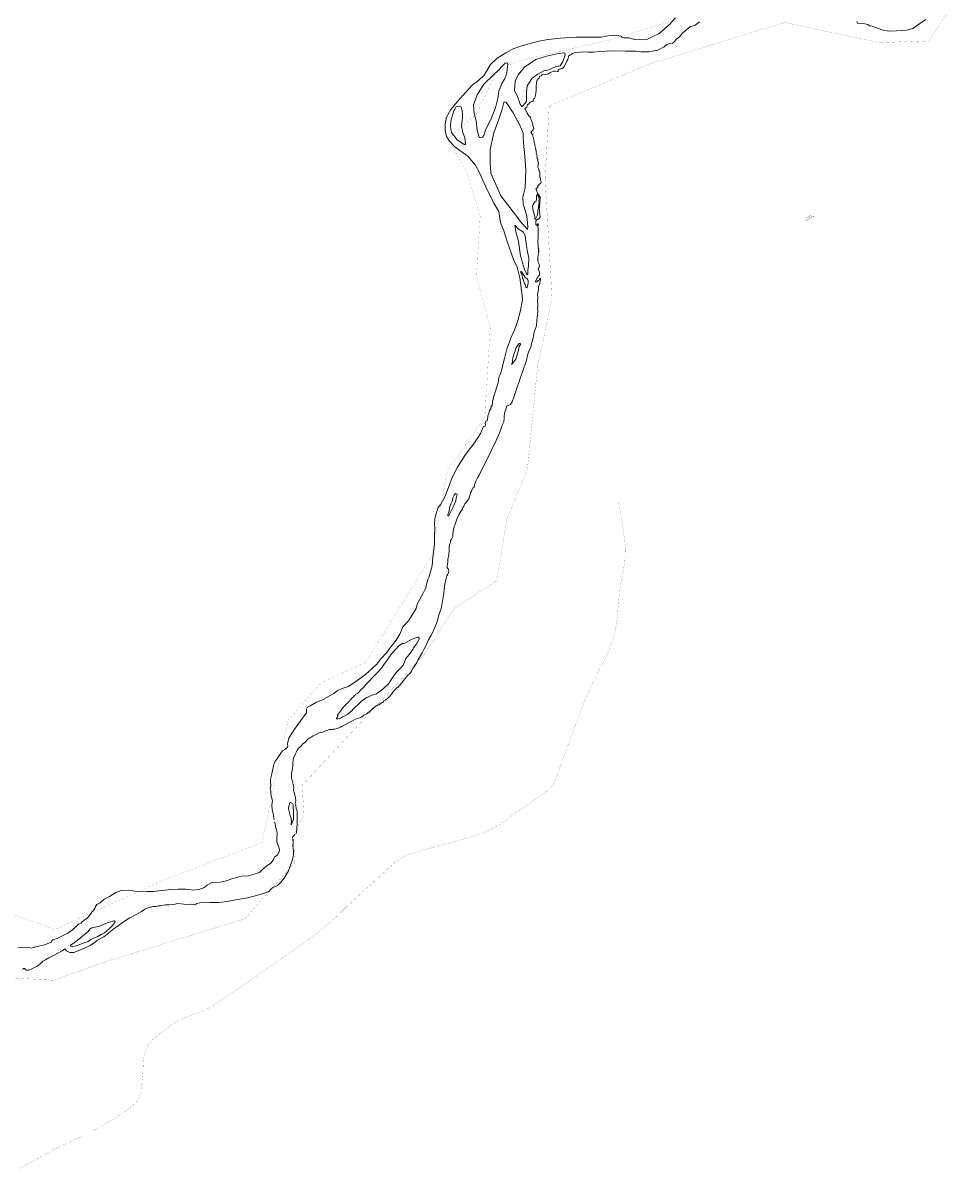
# Model space of a CAD drawing. Header units: metres. Extents: x 347609 to 404409, y 8547781 to 8605413.
# Tile 16 of 40: x 372470 to 374301, y 8560168 to 8562419. Entities that reach past the tile are written whole.
import ezdxf

# ---------------------------------------------------------------- set-up
doc = ezdxf.new("R2010")
doc.units = ezdxf.units.M
doc.layers.add('01. RIO', color=7, linetype='Continuous', lineweight=5, true_color=0x2776bb)
doc.layers.add('PREDIOS INSCRITOS EN LA BASE GRAFICA REGISTRAL (HUAURA) NOMBRE', color=7, linetype='Continuous', true_color=0xfffff0)
doc.layers.add('Red vial nacional', color=242, linetype='Continuous', lineweight=40)
doc.styles.add('ROMANS-SP', font='romans.shx', dxfattribs={"width": 0.75})

# ---------------------------------------------------------------- blocks, each defined once
blk = doc.blocks.new('REIORORI')
at = {"layer": '01. RIO', "color": 152, "lineweight": 15, "true_color": 0x2776bb, "flags": 128}
for points in [[(372963.4, 8560853.9), (372962.6, 8560857.7), (372962.1, 8560862.7), (372961.4, 8560866.8), (372960.5, 8560871.3), (372959.8, 8560875.2), (372959.2, 8560882), (372959.5, 8560887.9), (372960.2, 8560891.6), (372959, 8560896.5), (372957.3, 8560900.5), (372957.1, 8560906.3), (372956.8, 8560911.1), (372955.9, 8560914.1), (372956.9, 8560920.5), (372956.3, 8560929.2), (372956.3, 8560934.2), (372958.2, 8560941.8), (372960.2, 8560950.9), (372961.3, 8560956.6), (372963.4, 8560964.5), (372965.6, 8560969.4), (372968.9, 8560973.1), (372971.8, 8560978.3), (372976.4, 8560985.1), (372979.6, 8560989.7), (372984.5, 8560992), (372989.8, 8560997), (372990.4, 8560999.1), (372989.9, 8561003.2), (372992.6, 8561014.3), (372999.6, 8561026.3), (373008.8, 8561039.3), (373015.6, 8561048.8), (373024.4, 8561060.9), (373026.7, 8561064), (373026.7, 8561066.7), (373027.2, 8561071.4), (373029, 8561075.3), (373033.9, 8561078.2), (373046.4, 8561084.9), (373058.5, 8561090), (373069.2, 8561095.6), (373080.4, 8561102), (373088.1, 8561107.9), (373099.3, 8561112.4), (373109.7, 8561115.9), (373123.8, 8561126), (373143.2, 8561139.7), (373157.6, 8561152.7), (373165, 8561159.5), (373173.1, 8561170.1), (373185.1, 8561182.8), (373188.6, 8561188.5), (373202.9, 8561206.9), (373210.3, 8561219), (373216.3, 8561233.3), (373227.3, 8561244.9), (373235.3, 8561257.5), (373242.4, 8561269.3), (373244.1, 8561277.8), (373249.6, 8561287.7), (373256.2, 8561299.5), (373260.9, 8561308.4), (373265.5, 8561326), (373267.2, 8561330.1), (373268.8, 8561334.5), (373274.1, 8561353.2), (373275.4, 8561370.2), (373278.2, 8561395), (373278.7, 8561413.2), (373279.3, 8561426.5), (373278.7, 8561435.5), (373279.3, 8561444.3), (373281.9, 8561455.5), (373285.6, 8561467.2), (373290.7, 8561474.3), (373298.1, 8561487), (373302.1, 8561496.4), (373313, 8561526.2), (373323.3, 8561546.9), (373339.3, 8561571.5), (373356.9, 8561594.3), (373368.7, 8561612.6), (373374.9, 8561626.7), (373377.8, 8561627.3), (373378.3, 8561630), (373378.1, 8561633.3), (373379.5, 8561637.1), (373381.8, 8561637.6), (373382.6, 8561641.6), (373383, 8561645), (373383.1, 8561647.8), (373384.9, 8561651.9), (373386.6, 8561657.8), (373388.8, 8561661.4), (373389.2, 8561665.2), (373391.4, 8561668.1), (373392.3, 8561672.1), (373392.1, 8561676.3), (373393.5, 8561679.9), (373394.2, 8561684.5), (373396.4, 8561690.4), (373398, 8561696.1), (373400.7, 8561704.3), (373403.1, 8561711.1), (373404.2, 8561715.6), (373404.2, 8561719), (373405.4, 8561724.5), (373407.8, 8561730), (373409.9, 8561736.4), (373412.1, 8561745.2), (373415.7, 8561759.9), (373420.7, 8561778.8), (373429.3, 8561802.3), (373434.9, 8561814.7), (373438, 8561822.9), (373442.3, 8561834.7), (373446.6, 8561851.9), (373451.4, 8561875.5), (373450.4, 8561884.2), (373445.9, 8561918.5), (373440.9, 8561939.5), (373433.8, 8561954.5), (373421.1, 8561989.8), (373414.5, 8562010.6), (373408.3, 8562027.6), (373404.9, 8562049.1), (373395.2, 8562065.1), (373379.2, 8562097.6), (373366.8, 8562125), (373358.3, 8562140.5), (373343.9, 8562157.8), (373319.1, 8562175.5), (373307.8, 8562187.1), (373302, 8562195.9), (373299.5, 8562208.3), (373299.2, 8562220.9), (373302.3, 8562233.9), (373310.8, 8562249.3), (373323.2, 8562264), (373340.3, 8562283.9), (373352.2, 8562297.1), (373365.1, 8562305.9), (373375.6, 8562315.8), (373381.1, 8562325), (373388.7, 8562337.6), (373401.3, 8562350.1), (373418.4, 8562360.3), (373433.1, 8562368.6), (373450.2, 8562374.5), (373483.1, 8562383.4), (373501.4, 8562386.6), (373525, 8562389.2), (373556.6, 8562391.1), (373593.6, 8562391.6), (373605.6, 8562391.4), (373618.9, 8562393.8), (373631.8, 8562395), (373645.3, 8562393.3), (373647, 8562390.9), (373650.1, 8562389.7), (373660, 8562389.9), (373671.7, 8562386.9), (373685.2, 8562386.2), (373695.6, 8562386.9), (373706.2, 8562391.8), (373719.7, 8562398.2), (373739.5, 8562415.8), (373752, 8562429.3)], [(373006.8, 8560827.2), (373007.6, 8560829.4), (373008, 8560836.5), (373008.8, 8560847.7), (373009, 8560857.1), (373009, 8560864.6), (373008.8, 8560871), (373006.7, 8560876.1), (373006.3, 8560881.6), (373006.3, 8560883.6), (373004.8, 8560886.4), (373005.8, 8560891.5), (373005.4, 8560897.5), (373003.5, 8560906), (373001.5, 8560912.2), (373001.9, 8560918.3), (373000.4, 8560926.1), (372998.7, 8560931.5), (372997.8, 8560936.3), (372997.8, 8560945.2), (372999.3, 8560954.5), (373000.2, 8560960.5), (372999.9, 8560967.3), (373001.3, 8560975), (373005.5, 8560983.5), (373007.2, 8560987.7), (373008.6, 8560991.1), (373011.6, 8560994.5), (373016.1, 8560998.2), (373019.4, 8561002.6), (373023.6, 8561005.9), (373025.6, 8561007.9), (373029.7, 8561012.4), (373033.5, 8561015.3), (373036.4, 8561016.2), (373040, 8561019.2), (373046.2, 8561021.7), (373051.8, 8561024.7), (373055.1, 8561025.6), (373059.2, 8561026), (373063, 8561028.1), (373066.4, 8561029.2), (373068.7, 8561030.1), (373070.1, 8561031), (373072.6, 8561031.4), (373075.4, 8561031.2), (373077.5, 8561031.5), (373079.7, 8561032.1), (373082.6, 8561032.3), (373085.2, 8561032.9), (373093.5, 8561035.9), (373095.9, 8561037.5), (373099.6, 8561039.4), (373107.4, 8561043.5), (373113.7, 8561046.8), (373118.6, 8561049.2), (373123.4, 8561051.5), (373127.7, 8561052.8), (373131.2, 8561054.3), (373136, 8561056.6), (373138.4, 8561058.1), (373139.9, 8561059.9), (373143.5, 8561061.8), (373145.5, 8561062.3), (373148.4, 8561064.7), (373151.4, 8561066.5), (373154.3, 8561069.2), (373157.5, 8561072.8), (373159.9, 8561074.5), (373161.3, 8561076.2), (373164.2, 8561077.6), (373167.8, 8561079.6), (373169.7, 8561080), (373171.4, 8561082.1), (373173.7, 8561082.9), (373175.5, 8561084.3), (373177, 8561084.8), (373179.2, 8561087.6), (373182.1, 8561089.2), (373183.8, 8561090.1), (373185.6, 8561091.5), (373188.2, 8561094), (373190.5, 8561096.7), (373194, 8561101), (373196.8, 8561104.5), (373201.3, 8561109.8), (373204.3, 8561113.1), (373206.7, 8561114.2), (373209, 8561117.1), (373214.9, 8561123.9), (373217.5, 8561127.6), (373223.5, 8561134.7), (373226.3, 8561138.4), (373229.2, 8561141), (373231.8, 8561144.3), (373233.8, 8561147.4), (373236.1, 8561151.4), (373240.2, 8561157.6), (373243.4, 8561163.1), (373245.9, 8561167.6), (373254.3, 8561182.3), (373257.7, 8561188.5), (373263.7, 8561200.8), (373266.6, 8561207.4), (373271, 8561215.1), (373275.4, 8561222.5), (373278.4, 8561230.4), (373282.2, 8561239.6), (373284.1, 8561245.6), (373286.6, 8561254.3), (373288.8, 8561261.7), (373291, 8561267.1), (373292.4, 8561271.9), (373294.1, 8561283.4), (373295.3, 8561291.3), (373296.6, 8561299.3), (373297.4, 8561305.8), (373298.2, 8561313.3), (373299.3, 8561320.3), (373301.5, 8561328.3), (373302.7, 8561333.2), (373304.7, 8561336.5), (373306.1, 8561339.2), (373306.4, 8561342.8), (373305.3, 8561346.7), (373303.5, 8561349.1), (373303.2, 8561351.2), (373303.5, 8561353.2), (373304.4, 8561359.3), (373304.9, 8561365.8), (373305.9, 8561371.5), (373306.5, 8561374.5), (373306.3, 8561378.6), (373306.9, 8561381.2), (373307.5, 8561388.9), (373308.2, 8561395.1), (373309.4, 8561397.7), (373309.9, 8561400.3), (373310, 8561402.2), (373312, 8561405.6), (373314.1, 8561410.6), (373314.6, 8561414.8), (373315.3, 8561421.2), (373316.5, 8561427.8), (373319.4, 8561436.8), (373322.4, 8561444.4), (373326.7, 8561454.3), (373330.8, 8561460.8), (373333.1, 8561464.5), (373334.2, 8561467.4), (373335.9, 8561469.8), (373338.1, 8561474.5), (373340.3, 8561477.2), (373344.3, 8561482.9), (373346.3, 8561485.6), (373346.2, 8561487.7), (373347.1, 8561489.7), (373349.3, 8561494.2), (373349.2, 8561496.4), (373350.8, 8561499.8), (373352.5, 8561503.6), (373353.8, 8561506), (373355.2, 8561506.3), (373356.2, 8561506.9), (373356.5, 8561509.1), (373356.7, 8561511.5), (373357.1, 8561512.5), (373358.3, 8561515.8), (373360.4, 8561520.5), (373362.9, 8561525.6), (373365.9, 8561531.3), (373388.9, 8561577.8), (373399.7, 8561599.3), (373406.5, 8561615.2), (373411, 8561629.5), (373414.3, 8561635.7), (373415.3, 8561642.1), (373415.3, 8561645.2), (373416, 8561652.8), (373418.9, 8561662.8), (373420.3, 8561667.3), (373422.8, 8561667.8), (373427.7, 8561669.6), (373430.8, 8561675), (373434.4, 8561684.3), (373437.8, 8561694.3), (373440.2, 8561701.6), (373444.6, 8561715), (373454.3, 8561743.6), (373458.2, 8561754.2), (373459.6, 8561760.2), (373461.4, 8561766.9), (373463.3, 8561772.4), (373467.5, 8561782.6), (373468.8, 8561789.4), (373470.9, 8561795.3), (373472.4, 8561801.2), (373472.8, 8561804.2), (373473.7, 8561809.1), (373475, 8561814.8), (373476.8, 8561819.1), (373478.6, 8561824.4), (373478.8, 8561829.6), (373479.4, 8561831.5), (373479.5, 8561834.9), (373480.3, 8561840.4), (373480.8, 8561846.3), (373481.4, 8561850.3), (373481.5, 8561854.5), (373480.6, 8561858.1), (373481.1, 8561861.6), (373481.1, 8561865.6), (373480.6, 8561872.8), (373481.1, 8561880.1), (373480.6, 8561885.9), (373481.3, 8561889.5), (373482.5, 8561894.1), (373482.6, 8561896), (373482.4, 8561898.6), (373482.5, 8561901.1), (373483.6, 8561903), (373485.4, 8561907.5), (373485.1, 8561909.2), (373486.5, 8561914.9), (373486.6, 8561917.4), (373486.3, 8561917.8), (373484.8, 8561916.3), (373484, 8561914.2), (373482.2, 8561913.3), (373480.7, 8561912.2), (373479.3, 8561910.7), (373478.1, 8561910.2), (373477.1, 8561910.8), (373476.2, 8561911.4), (373476.8, 8561912.4), (373477.8, 8561913.6), (373478.1, 8561914.6), (373478.7, 8561915.8), (373479.4, 8561917.2), (373480.4, 8561918.8), (373482.1, 8561921.1), (373484.2, 8561923.4), (373484.5, 8561924.3), (373484.7, 8561927.8), (373484.4, 8561929.6), (373483.7, 8561931.8), (373482.9, 8561934.6), (373482.1, 8561935.2), (373482.6, 8561937.8), (373484.1, 8561939.8), (373484.4, 8561941.6), (373484.2, 8561944.4), (373483.3, 8561946.9), (373481.9, 8561949.1), (373481.1, 8561951), (373481.7, 8561952.8), (373481.7, 8561955.2), (373481.7, 8561958.6), (373481.9, 8561962.5), (373481.8, 8561964.7), (373482.5, 8561965.8), (373482, 8561967.6), (373483, 8561969), (373483.8, 8561970.4), (373482.9, 8561971.3), (373483, 8561973.2), (373483.3, 8561973.7), (373483.1, 8561974.8), (373482.1, 8561977.1), (373482.3, 8561980.2), (373482.2, 8561984.8), (373481.7, 8561988.3), (373481.6, 8561992.1), (373481.8, 8561996.3), (373482.1, 8561999.5), (373482.3, 8562002.5), (373482.2, 8562004.9), (373482.1, 8562008.6), (373482, 8562011.4), (373482.1, 8562013.6), (373481.8, 8562016.5), (373481.2, 8562017.6), (373481.6, 8562020), (373482, 8562022), (373482.4, 8562023.6), (373482.3, 8562025), (373480.9, 8562023.6), (373479.3, 8562021.5), (373478.5, 8562022), (373477.2, 8562023.2), (373477.4, 8562024.8), (373477.3, 8562026), (373477.7, 8562026.9), (373477.5, 8562028.6), (373477.5, 8562030), (373478.7, 8562031.6), (373479.6, 8562033.3), (373480.3, 8562033.5), (373481.3, 8562033.5), (373482.3, 8562033.7), (373483.5, 8562034.7), (373484.6, 8562036.2), (373485.8, 8562038.6), (373485.4, 8562042.2), (373485, 8562045), (373484.8, 8562048.9), (373484.5, 8562050.7), (373484.5, 8562052.8), (373484.2, 8562054.6), (373484.5, 8562056.8), (373484.8, 8562059.4), (373485, 8562063.5), (373485.6, 8562067), (373485.7, 8562070), (373485.4, 8562071.7), (373485.8, 8562074), (373486.2, 8562077.5), (373484.8, 8562079.2), (373482.1, 8562082.8), (373481.7, 8562083.7), (373481, 8562085.7), (373480.1, 8562086.6), (373479.3, 8562088.4), (373478.9, 8562091.5), (373478.1, 8562092.6), (373477.7, 8562093.4), (373480.1, 8562095.2), (373481.1, 8562096.7), (373480.7, 8562098), (373482.3, 8562099.9), (373485.1, 8562103.4), (373487.1, 8562105.1), (373487.8, 8562106.2), (373487.6, 8562107.8), (373487.3, 8562109), (373486.7, 8562110.5), (373486.3, 8562112.5), (373486.3, 8562114), (373485.8, 8562115), (373485.3, 8562115.7), (373485.3, 8562119.7), (373485.2, 8562122.1), (373485.3, 8562124.1), (373485.3, 8562126.8), (373484.7, 8562128.3), (373483.6, 8562129.5), (373483.3, 8562131.6), (373482.6, 8562133.1), (373481.4, 8562135.9), (373481.3, 8562137.6), (373482, 8562141.3), (373482.8, 8562142.1), (373483, 8562143.1), (373482.6, 8562143.9), (373482.3, 8562144.7), (373482.1, 8562146.9), (373481.8, 8562147.7), (373481, 8562148.3), (373481.1, 8562149.7), (373481.5, 8562150.2), (373481.3, 8562151.5), (373481, 8562152.5), (373480.2, 8562153.3), (373480.1, 8562153.8), (373479.8, 8562155), (373479.6, 8562156.1), (373479.5, 8562156.7), (373479.8, 8562158.6), (373480.1, 8562159.4), (373479.7, 8562160.7), (373478.6, 8562161.1), (373478.4, 8562163), (373478.6, 8562164.4), (373478.4, 8562165.3), (373478.3, 8562166), (373478.3, 8562167), (373478.2, 8562169.1), (373477.2, 8562170.3), (373476.5, 8562172.1), (373476.5, 8562173.8), (373476, 8562175.4), (373476.2, 8562176.3), (373475.5, 8562177.6), (373475.6, 8562178.8), (373475.7, 8562179.9), (373475.2, 8562181.8), (373474.6, 8562183.1), (373474.3, 8562184.2), (373474.4, 8562186.2), (373474, 8562187.4), (373473.2, 8562189), (373473.3, 8562191), (373473.1, 8562192.6), (373472.7, 8562193.8), (373471.8, 8562195.9), (373471.6, 8562198), (373471.3, 8562199.9), (373469.6, 8562201.6), (373467.5, 8562204.9), (373468.1, 8562205.9), (373471.8, 8562208.1), (373471.5, 8562209.2), (373472.3, 8562210.4), (373473.1, 8562211.5), (373473.4, 8562212), (373472.7, 8562214), (373471.5, 8562217.9), (373471, 8562219.4), (373471.3, 8562220.4), (373470.8, 8562222.1), (373470, 8562224.6), (373469.7, 8562226.2), (373467.9, 8562230.1), (373467, 8562232.6), (373466.7, 8562234.4), (373466.3, 8562235), (373465, 8562235.8), (373462.1, 8562239), (373460.2, 8562242), (373456.9, 8562249.2), (373455.7, 8562251.4), (373458.2, 8562253.1), (373459.8, 8562254), (373460.1, 8562256.5), (373461.3, 8562258.6), (373463.6, 8562260.1), (373464.4, 8562261.8), (373466.4, 8562263.6), (373469.2, 8562264.7), (373471.2, 8562265), (373472, 8562265.3), (373472.5, 8562267.6), (373472.7, 8562269.7), (373473.6, 8562270.6), (373474.7, 8562271.1), (373476.2, 8562273.5), (373477, 8562277.1), (373477.3, 8562279.8), (373477.7, 8562282.5), (373477.9, 8562285.1), (373478, 8562289.9), (373478.4, 8562294.8), (373478.8, 8562300), (373478.6, 8562303.8), (373480.2, 8562307.1), (373482.3, 8562309.6), (373484.2, 8562311.5), (373484.4, 8562312.6), (373484.4, 8562313.9), (373485.4, 8562314.5), (373487, 8562315.1), (373488.1, 8562315.6), (373489.1, 8562316.7), (373489.6, 8562317.8), (373491.8, 8562318.4), (373495, 8562318.1), (373496.7, 8562317.9), (373499.6, 8562318.6), (373502.4, 8562319.6), (373505, 8562321.2), (373508.9, 8562323), (373512.1, 8562324.3), (373515.6, 8562324.4), (373519.6, 8562323.7), (373520.5, 8562323.8), (373521, 8562324.7), (373521, 8562326.4), (373522.9, 8562327.9), (373525, 8562329.3), (373527.1, 8562329.1), (373529.2, 8562329.8), (373531, 8562331.1), (373532.8, 8562333.5), (373536.1, 8562339.6), (373538.4, 8562343.9), (373540.4, 8562347.6), (373541.4, 8562352.8), (373542.4, 8562354.4), (373545.5, 8562356.9), (373549.5, 8562359.3), (373552.8, 8562360.5), (373571.5, 8562362.7), (373580.4, 8562362.1), (373590.9, 8562362.1), (373601.7, 8562363.2), (373616.5, 8562364), (373632.9, 8562364.2), (373653, 8562363.6), (373674.5, 8562363.6), (373683.6, 8562362.7), (373699.7, 8562362.7), (373709.5, 8562364.2), (373716.8, 8562365.9), (373729.3, 8562372), (373734.9, 8562376.6), (373737.8, 8562378.3), (373742, 8562379.5), (373745.5, 8562379.1), (373748.4, 8562381.3), (373754.7, 8562387.9), (373759.4, 8562391.7), (373765.1, 8562398.7), (373771.2, 8562404.6), (373777.1, 8562409.2), (373780.9, 8562412.4), (373784.2, 8562412.9), (373790.4, 8562415.2), (373799.1, 8562421.5)], [(374108, 8562422.2), (374109.4, 8562418.6), (374114.6, 8562418.1), (374117.7, 8562419.1), (374123.5, 8562417.8), (374129.4, 8562416.1), (374132.7, 8562413.8), (374137.9, 8562412.7), (374145.3, 8562410.3), (374156.9, 8562405.5), (374170.7, 8562402.9), (374186.1, 8562403.6), (374205.6, 8562404.9), (374217.7, 8562408.4), (374224.9, 8562413.9), (374243.7, 8562425.7)], [(372460.8, 8560603), (372475.1, 8560602.9), (372482.1, 8560603.1), (372485.8, 8560602.1), (372491.5, 8560603), (372492.3, 8560604.2), (372500.9, 8560605.6), (372512.1, 8560608.2), (372520.9, 8560612), (372526.4, 8560613.7), (372526.8, 8560616.5), (372528.8, 8560618.4), (372537.2, 8560621.2), (372546.2, 8560625.5), (372558.2, 8560631.5), (372567.5, 8560638.1), (372573.8, 8560644), (372578.4, 8560648.1), (372580, 8560649.8), (372584.5, 8560651.3), (372586.4, 8560653.9), (372590.7, 8560657.5), (372593.9, 8560658.9), (372596, 8560661.1), (372601, 8560665.9), (372604.6, 8560671.1), (372605.6, 8560673.3), (372608.8, 8560676.2), (372611.6, 8560679.7), (372612.8, 8560684.1), (372615.4, 8560688), (372621.5, 8560691.2), (372629.9, 8560697.9), (372640, 8560703.7), (372649.2, 8560709.3), (372652.8, 8560711.6), (372663.3, 8560714.9), (372677.3, 8560716.1), (372685.6, 8560714.7), (372698.8, 8560712.9), (372714.2, 8560713.3), (372727.4, 8560713.3), (372742.7, 8560715.2), (372762.1, 8560717), (372775, 8560718), (372789.7, 8560717.8), (372800.3, 8560716.4), (372805.3, 8560715.9), (372817.7, 8560717.9), (372825.6, 8560720.3), (372831.8, 8560726), (372840.9, 8560730.7), (372857.4, 8560731.6), (372869.3, 8560734.2), (372880.1, 8560738.2), (372898.9, 8560743.2), (372913.2, 8560744.1), (372934.7, 8560750.5), (372941.5, 8560756.9), (372945.1, 8560760.1), (372949.9, 8560764.2), (372956.3, 8560768.5), (372960.3, 8560772.9), (372962.5, 8560775.9), (372963.2, 8560779.3), (372964.3, 8560781.6), (372966.3, 8560782.3), (372970, 8560785.5), (372972.5, 8560789.7), (372974.2, 8560794.2), (372973.2, 8560798.3), (372971.6, 8560803.9), (372968.6, 8560810.8), (372968.7, 8560815.2), (372968.8, 8560820), (372969.4, 8560823.9), (372969.2, 8560829.1), (372968.1, 8560834), (372967, 8560838.6), (372965.9, 8560842.5), (372965.6, 8560845.9), (372964.3, 8560850.4)], [(372469.8, 8560560.3), (372470.6, 8560561.7), (372472.9, 8560561.9), (372475.4, 8560560.3), (372475.5, 8560558.9), (372476.8, 8560558.6), (372481.7, 8560558.6), (372487.4, 8560561.5), (372497.9, 8560566.8), (372506.8, 8560573.2), (372509.3, 8560576.7), (372514.4, 8560579.2), (372520.7, 8560582.8), (372526.2, 8560585.6), (372531.3, 8560588), (372547.4, 8560596.8), (372552.4, 8560600.5), (372555.6, 8560596.7), (372562.4, 8560593.2), (372569.8, 8560593.6), (372578.3, 8560596.4), (372589.4, 8560601.5), (372602, 8560607.5), (372610.3, 8560612.9), (372616.2, 8560617.4), (372624.9, 8560622.5), (372629.1, 8560624.5), (372635.5, 8560629.6), (372641.9, 8560634.6), (372647.4, 8560639), (372653.1, 8560642.9), (372664.1, 8560650.8), (372671.3, 8560656), (372680.2, 8560661.5), (372693.6, 8560668.4), (372703.2, 8560673.7), (372709.2, 8560678.5), (372711.8, 8560680), (372720, 8560682.4), (372726.4, 8560683.8), (372732.1, 8560683.8), (372735.5, 8560684.9), (372740.1, 8560685.2), (372742.5, 8560686), (372749.2, 8560687.2), (372757.7, 8560687.3), (372766.4, 8560687.8), (372773.7, 8560689.6), (372780.1, 8560689.3), (372791.9, 8560688), (372801.2, 8560688.2), (372807.8, 8560686.9), (372807.6, 8560687.2), (372811.4, 8560689.6), (372823.1, 8560692.2), (372837.3, 8560691.8), (372854.8, 8560691.9), (372870.7, 8560693.6), (372891.7, 8560697.5), (372911, 8560700.5), (372924.4, 8560704.3), (372944.8, 8560709.7), (372952.8, 8560713.1), (372956.4, 8560717.3), (372961, 8560721.1), (372970.2, 8560725.3), (372975.3, 8560730.3), (372981.3, 8560737), (372985, 8560742.4), (372991.7, 8560753.9), (372997.8, 8560769.9), (373000, 8560778.7), (373001.2, 8560786.5), (373001.4, 8560792.6), (373000, 8560803.1), (373001, 8560809.8), (372999.2, 8560819.7), (373000.7, 8560821), (373004.1, 8560824.9), (373004.6, 8560825.4)]]:
    blk.add_lwpolyline(points, dxfattribs=at)
for points in [[(373532.9, 8562360.7), (373522, 8562359.3), (373498.7, 8562354.3), (373477.7, 8562347.7), (373454.9, 8562332.3), (373442.7, 8562317.2), (373437.1, 8562304.7), (373435.8, 8562286.1), (373440.6, 8562276.9), (373446.4, 8562259.6), (373450.1, 8562254.3), (373452.8, 8562257.2), (373459.4, 8562265.2), (373458.9, 8562271), (373459.4, 8562283.8), (373460.2, 8562295.7), (373470, 8562311.1), (373481.4, 8562318.8), (373493.4, 8562325.1), (373501.1, 8562326.5), (373508.5, 8562329.9), (373515.1, 8562332.8), (373525.5, 8562334.7), (373530.5, 8562343.2), (373535.2, 8562356.7), (373534.7, 8562360.1)], [(373366.3, 8562194.3), (373362.4, 8562208.4), (373360.3, 8562226.8), (373356.1, 8562241.4), (373355, 8562258.2), (373362.1, 8562278.1), (373375.5, 8562298.9), (373393.6, 8562317), (373404.4, 8562326.2), (373412, 8562334.8), (373416.9, 8562340.1), (373420.4, 8562340.9), (373422.7, 8562338.5), (373421.1, 8562328.5), (373420.4, 8562320.7), (373416.4, 8562310.2), (373411.4, 8562301.5), (373404.9, 8562285.5), (373402.8, 8562270.6), (373398.3, 8562252.5), (373389.1, 8562229.4), (373378.9, 8562209.2), (373375.6, 8562197.9), (373372.4, 8562194.9), (373369, 8562193.5)], [(373316.6, 8562246.7), (373313.6, 8562237.9), (373310.7, 8562226.4), (373310, 8562215.6), (373311.8, 8562204), (373322.8, 8562189.7), (373338.3, 8562179.9), (373339.6, 8562181.3), (373337.8, 8562193.6), (373333.6, 8562205.7), (373331.5, 8562217.8), (373333.3, 8562233.1), (373333.3, 8562239.7), (373332.6, 8562247), (373330.5, 8562253.7), (373326.7, 8562256), (373321, 8562254.9), (373318.2, 8562250.2)], [(373414.5, 8562262.8), (373411.3, 8562249.8), (373405, 8562230.1), (373395.1, 8562203.2), (373387.6, 8562170.5), (373388, 8562146), (373389.2, 8562124.3), (373396.3, 8562107.8), (373408.9, 8562079.4), (373432.6, 8562048.1), (373447.2, 8562029.2), (373461.1, 8562013.8), (373461.6, 8562018.5), (373460, 8562039.7), (373452.8, 8562064.2), (373451.6, 8562076.9), (373456.8, 8562095.2), (373457.8, 8562130.9), (373455.3, 8562165), (373453.8, 8562176.6), (373452.8, 8562195), (373452.8, 8562202.9), (373445.9, 8562218.3), (373438.2, 8562232.8), (373432.7, 8562242.7), (373421.6, 8562259.4), (373418.6, 8562263.7), (373416, 8562264.3), (373414.9, 8562263.7)], [(373479.2, 8562081.8), (373478.6, 8562080.5), (373478.7, 8562078), (373478.5, 8562073.8), (373478.2, 8562069.3), (373475.3, 8562067.8), (373472.3, 8562062.7), (373471.1, 8562059.1), (373472.3, 8562050.2), (373473.9, 8562044.4), (373475.5, 8562038.5), (373475.8, 8562034.7), (373476.2, 8562033.7), (373477, 8562033.9), (373478, 8562036.3), (373479.8, 8562040.1), (373480.8, 8562043), (373481.2, 8562046.8), (373481.3, 8562051), (373482.4, 8562056), (373483, 8562058.1), (373483.3, 8562062.5), (373483.8, 8562066.4), (373483.5, 8562070.2), (373483.7, 8562071.8), (373484, 8562074.4), (373484.2, 8562075.6), (373483.5, 8562077.2), (373481.5, 8562079.7), (373480.8, 8562080.9), (373480.4, 8562081.7), (373479.9, 8562081.8)], [(373436.7, 8562021.5), (373442.5, 8562014.8), (373453.1, 8562008.5), (373456.3, 8562001.3), (373459.2, 8561981.2), (373461.1, 8561969.9), (373463.5, 8561958), (373463.1, 8561942.1), (373461.8, 8561933.7), (373461.5, 8561927.8), (373461.7, 8561925.1), (373460.5, 8561924.8), (373459.1, 8561926.4), (373455.4, 8561934.7), (373451.4, 8561948), (373449.2, 8561955.9), (373447.5, 8561961.5), (373445.9, 8561971), (373443.2, 8561990.6), (373437.9, 8562008.9), (373436.7, 8562018.5), (373436.3, 8562020.3), (373436.4, 8562021.2)], [(373447.7, 8561931.4), (373450.1, 8561929.7), (373452.4, 8561925.6), (373454.5, 8561922.2), (373456.8, 8561919.4), (373458.3, 8561918.1), (373460.1, 8561916.6), (373461.7, 8561914.6), (373462.2, 8561912.9), (373462.4, 8561911.1), (373462.1, 8561907.2), (373460.8, 8561903.5), (373460.2, 8561899.8), (373459.5, 8561899.2), (373457.9, 8561900.2), (373457.1, 8561903.9), (373455, 8561907.7), (373454.1, 8561911.4), (373452.6, 8561915.7), (373451.5, 8561918), (373451, 8561920.2), (373450.4, 8561922.7), (373449, 8561927.9), (373448.2, 8561929.4), (373447.9, 8561930.4)], [(373429.4, 8561748.9), (373431.4, 8561753.4), (373431.4, 8561756.1), (373432.1, 8561761.4), (373435, 8561770), (373438.9, 8561781.6), (373442.4, 8561786.3), (373445, 8561789.5), (373447, 8561789.8), (373447.7, 8561788.9), (373445, 8561783.4), (373442.6, 8561774), (373440.1, 8561765.6), (373437.9, 8561758.8), (373434.3, 8561753.5), (373431, 8561749.9), (373430, 8561748.7)], [(373305.7, 8561450.8), (373309, 8561457.3), (373313, 8561464.9), (373316.8, 8561472.6), (373320.2, 8561480.6), (373321.2, 8561486), (373321.5, 8561489.2), (373322.6, 8561491.4), (373322.7, 8561493.4), (373319.6, 8561494.9), (373316.9, 8561491.6), (373314.7, 8561486.3), (373312.8, 8561479.3), (373309.8, 8561472.6), (373307.8, 8561466.7), (373307.6, 8561463.7), (373306.3, 8561459.3), (373304.9, 8561454), (373304.7, 8561452.1), (373305, 8561451.1)], [(373235.8, 8561188.5), (373228.8, 8561178.6), (373221.8, 8561170.6), (373216.8, 8561157.8), (373211, 8561151.4), (373203.1, 8561143.1), (373195.3, 8561132.2), (373187.9, 8561121.3), (373179, 8561112.7), (373174.1, 8561108.8), (373167.9, 8561103.9), (373164.7, 8561101.8), (373155.9, 8561099.1), (373145.3, 8561094.1), (373138, 8561089.7), (373134.8, 8561087), (373131.9, 8561083.9), (373128, 8561080), (373122.5, 8561075.6), (373118.5, 8561071.5), (373115.9, 8561068), (373108, 8561061.8), (373102.6, 8561058.4), (373098, 8561056.1), (373094.1, 8561054), (373091.2, 8561053.1), (373089.1, 8561052.5), (373087.6, 8561052.4), (373086.5, 8561052.5), (373086.1, 8561052.7), (373086, 8561053.7), (373087.6, 8561055.6), (373088.4, 8561057.1), (373088.4, 8561058.4), (373088.2, 8561058.9), (373088.7, 8561060.8), (373091.6, 8561065), (373096.2, 8561071.5), (373099, 8561074.9), (373102, 8561078.6), (373104.9, 8561081.1), (373108.3, 8561083.9), (373110.5, 8561086.3), (373112.1, 8561088.9), (373114.7, 8561091), (373116.2, 8561093.3), (373119.4, 8561095.6), (373120.6, 8561097.5), (373122.4, 8561098.8), (373124.1, 8561100.8), (373127.7, 8561102.6), (373130.2, 8561105.2), (373133.4, 8561108.7), (373138.9, 8561114.1), (373143.7, 8561119.7), (373148.1, 8561124.1), (373150.8, 8561126.8), (373156.6, 8561133.4), (373160, 8561137.1), (373168.8, 8561146), (373175.6, 8561154.2), (373179.8, 8561159.8), (373184.6, 8561166.3), (373190, 8561175), (373195.5, 8561181.1), (373201.7, 8561188.6), (373208, 8561195.3), (373214.8, 8561200.1), (373219.1, 8561200.6), (373222.6, 8561202.6), (373233, 8561208.5), (373239.5, 8561211.1), (373244.8, 8561212.5), (373247.2, 8561212.5), (373248.4, 8561211.3), (373248.2, 8561209.1), (373243.9, 8561200.4), (373237.2, 8561191.8)], [(372997.3, 8560844.8), (372999.3, 8560850), (373001.3, 8560854.5), (373001.5, 8560861), (373001.3, 8560872.1), (373001.1, 8560878.5), (373000.5, 8560883.5), (372999.4, 8560886.3), (372995.9, 8560888.2), (372993.8, 8560887.6), (372993.7, 8560884.2), (372992.6, 8560881.7), (372991.8, 8560875.5), (372993.8, 8560867.7), (372995.5, 8560859.8), (372996.6, 8560856.4), (372997.4, 8560849.6), (372996.6, 8560845.9), (372996.9, 8560844.5)], [(372563.6, 8560607.8), (372568.9, 8560610.9), (372582.8, 8560621.4), (372587.8, 8560626.4), (372597.8, 8560634.1), (372602.1, 8560640), (372605.4, 8560642), (372621.4, 8560645.2), (372634.3, 8560651), (372648.7, 8560655.8), (372650.5, 8560655.9), (372650.9, 8560653.6), (372646.7, 8560647.2), (372639.3, 8560639.7), (372630.4, 8560632), (372624, 8560628.6), (372616.9, 8560624.9), (372608.9, 8560621.6), (372603.2, 8560619), (372598, 8560615.3), (372590.3, 8560612.1), (372580.9, 8560609), (372575.1, 8560606.3), (372568.2, 8560605.1), (372564.4, 8560606), (372563.8, 8560606.6)]]:
    blk.add_lwpolyline(points, close=True, dxfattribs=at)

msp = doc.modelspace()

# ---------------------------------------------------------------- linework, layer by layer
at = {"layer": 'PREDIOS INSCRITOS EN LA BASE GRAFICA REGISTRAL (HUAURA) NOMBRE', "color": 5, "true_color": 0x0000ff, "const_width": 0.2, "elevation": -999999}
msp.add_lwpolyline([(372441.5, 8560543.9), (372530.4, 8560538.9), (372630.3, 8560574.6), (372905.4, 8560659.5), (373004.2, 8560769.8), (373000.9, 8560823.9), (373022.2, 8560862.9), (373018.5, 8560921.5), (373261.9, 8561182.8), (373316, 8561268.5), (373400.7, 8561323.2), (373420.5, 8561443.8), (373460.8, 8561542.8), (373480.8, 8561743.9), (373509.3, 8561878), (373495.6, 8562113.4), (373503.7, 8562256.2), (373701.6, 8562338.9), (373966.1, 8562420.2), (374154.3, 8562380), (374221.6, 8562383.8), (374249, 8562382.4), (374300.8, 8562463.8)], dxfattribs=at)
at = {"layer": 'PREDIOS INSCRITOS EN LA BASE GRAFICA REGISTRAL (HUAURA) NOMBRE', "color": 5, "true_color": 0x0000ff, "const_width": 0.15}
msp.add_lwpolyline([(373742.1, 8562422.7), (373626.3, 8562387), (373441, 8562343.9), (373397.8, 8562320.3), (373362.3, 8562242.6), (373305.3, 8562191.9), (373342.5, 8562124.4), (373368.2, 8562039.8), (373360.7, 8561923), (373387.9, 8561821.9), (373377.4, 8561644.8), (373303.9, 8561539.4), (373272.6, 8561372.3), (373143.5, 8561163.6), (373056.2, 8561123.2), (372990.9, 8561050.3), (372939.4, 8560809.3), (372743.4, 8560734.3), (372532.8, 8560638.5), (372453.4, 8560667.1)], dxfattribs=at)
at = {"layer": 'Red vial nacional', "transparency": 33554623, "const_width": 0.2}
msp.add_lwpolyline([(372461.9, 8560168.1), (372477, 8560176.9), (372492.6, 8560185.8), (372508.3, 8560194.4), (372524.1, 8560202.7), (372540.9, 8560211.2), (372556.5, 8560218.6), (372572.9, 8560226.3), (372589, 8560234.1), (372605, 8560242.1), (372620.6, 8560250.3), (372635.9, 8560259), (372650.6, 8560268.2), (372664.5, 8560277.4), (372676.7, 8560285.9), (372686.7, 8560293.7), (372694.1, 8560301.8), (372699.5, 8560311.2), (372702.4, 8560321.6), (372703.5, 8560332.3), (372704.2, 8560343.8), (372705.6, 8560356.1), (372706.1, 8560368.5), (372706.8, 8560380.7), (372708.2, 8560392.3), (372711.4, 8560403.4), (372716.9, 8560413.6), (372724.7, 8560422.7), (372734.2, 8560430.6), (372744.5, 8560438.2), (372755.2, 8560446.1), (372766.4, 8560454.1), (372778.5, 8560461.2), (372791.1, 8560466.8), (372803.6, 8560471.3), (372816.1, 8560475.7), (372828.5, 8560480.9), (372840.9, 8560487.5), (372853.3, 8560495.3), (372865.8, 8560503.8), (372878.5, 8560512.4), (372891, 8560521), (372903.3, 8560529.5), (372915.5, 8560538), (372927.3, 8560546.4), (372938.4, 8560554.3), (372950.9, 8560562.5), (372962.1, 8560570.3), (372973.2, 8560578.1), (372983.5, 8560585.7), (372995.6, 8560593.8), (373007, 8560601.8), (373018.5, 8560609.9), (373029.9, 8560618.1), (373041.2, 8560626.5), (373052.2, 8560635.1), (373063, 8560644), (373073.6, 8560653.1), (373084.2, 8560662.5), (373094.6, 8560672.2), (373104.2, 8560681.8), (373114.7, 8560691.6), (373125.5, 8560701.5), (373136.8, 8560711.9), (373147.8, 8560721.9), (373158.9, 8560731.9), (373169.1, 8560741.5), (373179.9, 8560751.4), (373190.3, 8560761), (373201.2, 8560770.7), (373212.2, 8560778.5), (373224.6, 8560784.4), (373237.8, 8560789.2), (373251.7, 8560793.5), (373265.3, 8560797.2), (373280, 8560801.2), (373295, 8560805.3), (373310.1, 8560809.4), (373325.7, 8560813.7), (373339.8, 8560817.5), (373354.5, 8560821.6), (373368.9, 8560826.4), (373383, 8560832.6), (373402.4, 8560843.1), (373415.5, 8560850.4), (373422, 8560854.9), (373438.3, 8560868.5), (373452.1, 8560877.5), (373465.5, 8560886.4), (373477.2, 8560895.2), (373486.2, 8560901.3), (373495.5, 8560907.8), (373504.2, 8560915), (373511, 8560922.8), (373516.1, 8560931.4), (373523.9, 8560954.5), (373529.5, 8560969.6), (373535.1, 8560985.1), (373540.9, 8561001), (373546.9, 8561017.2), (373553, 8561033.9), (373559.1, 8561050.6), (373565.5, 8561067.5), (373571.6, 8561083.9), (373579.4, 8561100.7), (373586.5, 8561117.1), (373594.1, 8561133), (373602.2, 8561148.6), (373610.2, 8561164), (373617.8, 8561179.3), (373624.3, 8561194.9), (373629.7, 8561210.8), (373633.7, 8561227), (373636.4, 8561243.2), (373638.1, 8561259.4), (373639.4, 8561275.5), (373640.9, 8561291.6), (373642.8, 8561307.6), (373645.3, 8561323.5), (373648.3, 8561339.3), (373651.2, 8561354.8), (373653.1, 8561370.5), (373653.7, 8561386.3), (373652.2, 8561402.4), (373649.7, 8561418.8), (373647, 8561435.6), (373644.1, 8561452.9), (373639.9, 8561478.8)], dxfattribs=at)

# ---------------------------------------------------------------- block references
msp.add_blockref('REIORORI', (0, 0))

# ---------------------------------------------------------------- texts
at = {"layer": 'Red vial nacional', "lineweight": 15, "insert": (374014.4, 8562036.8), "char_height": 2, "attachment_point": 5, "rotation": 30.4406, "line_spacing_factor": 1.125, "style": 'ROMANS-SP'}
msp.add_mtext_dynamic_manual_height_columns('Red vial nacional: PE-24', width=20.149, gutter_width=12.5, heights=[0], dxfattribs=at)

doc.saveas('drawing.dxf')
